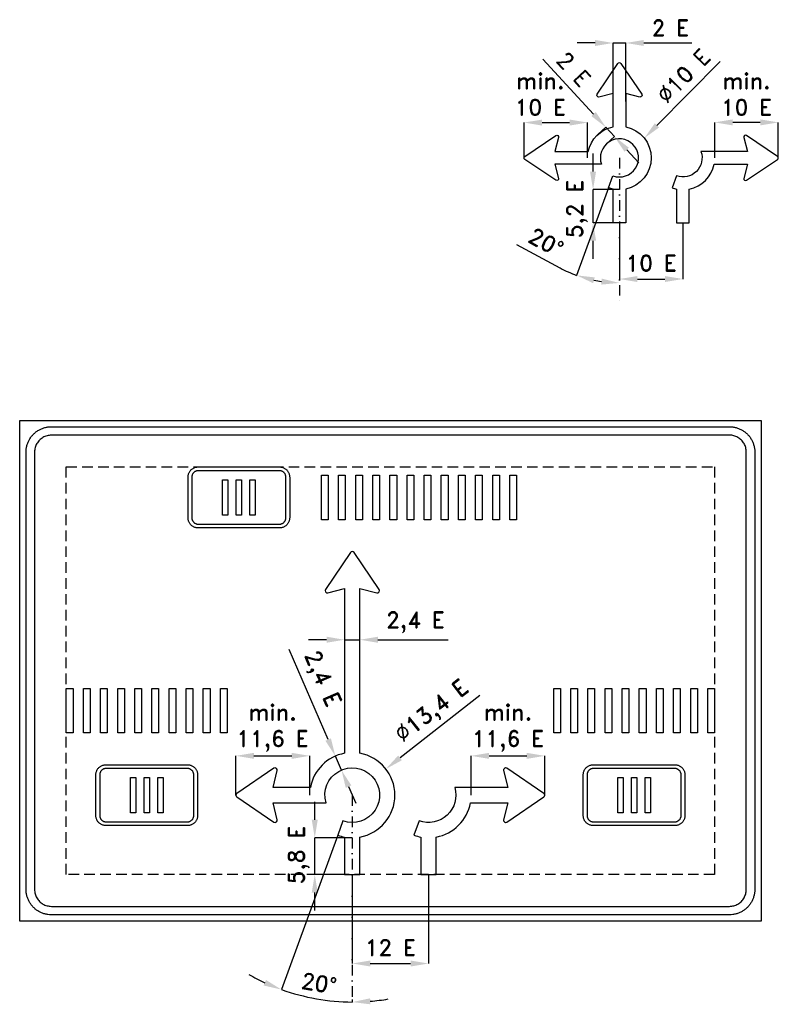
# Model space of a CAD drawing. Header units: millimetres. Extents: x 826 to 4407, y 76 to 4726.
import ezdxf

# ---------------------------------------------------------------- set-up
doc = ezdxf.new("R2010")
doc.units = ezdxf.units.MM
doc.header["$LTSCALE"] = 5
doc.linetypes.add('ČERCHOVANÁX2', pattern=[2, 1, -0.5, 0, -0.5])
doc.linetypes.add('ČÁRKOVANÁX2', pattern=[1.5, 1, -0.5])
doc.layers.add('Kóty', color=2, linetype='Continuous')
doc.layers.add('Značka', color=7, linetype='Continuous')
doc.styles.get("Standard").update_dxf_attribs({"font": 'romand.shx', "height": 75})
doc.dimstyles.get("Standard").update_dxf_attribs({"dimtxt": 75, "dimasz": 85, "dimexe": 0.18, "dimexo": 0.0625, "dimgap": 37.5, "dimtad": 1, "dimdec": 0, "dimzin": 0, "dimdsep": 46, "dimtxsty": 'Standard', "dimcen": 0.09, "dimadec": 0, "dimazin": 0, "dimtfac": 1, "dimtdec": 0, "dimtofl": 0, "dimtmove": 0, "dimatfit": 3, "dimfxl": 1, "dimtolj": 1, "dimtzin": 0, "dimarcsym": 0})

# ---------------------------------------------------------------- blocks, each defined once
blk = doc.blocks.new('*D11')
at = {"layer": 'Defpoints', "color": 0, "transparency": 16777216}
for p in [(3657.1, 4073.4), (3626.3, 3988.7), (3605.8, 3932.3), (3588.5, 3486.9), (3657.1, 3382.2)]:
    blk.add_point(p, dxfattribs=at)
at = {"layer": 'Kóty', "color": 0, "lineweight": -2, "transparency": 16777216}
for p, q in [((3605.8, 3932.3), (3455.1, 3518.4)), ((3377.6, 3553.3), (3173.1, 3663.2))]:
    blk.add_line(p, q, dxfattribs=at)
for start, end in [(241.7428, 250), (258.2572, 261.7428)]:
    blk.add_arc((3657.1, 4073.3), 590.3, start, end, dxfattribs=at)
at = {"layer": 'Kóty', "color": 0, "transparency": 16777216}
for points in [[(3533.1, 3481.7), (3540.8, 3508.9), (3455.2, 3518.6)], [(3573.3, 3503.2), (3571.3, 3474.9), (3657.1, 3483)]]:
    blk.add_solid(points, dxfattribs=at)
at = {"layer": 'Kóty', "color": 0, "transparency": 16777216, "insert": (3310.9, 3674.3), "char_height": 75, "attachment_point": 5, "rotation": 331.7428}
blk.add_mtext('\\A1;20°', dxfattribs=at)
blk = doc.blocks.new('*D12')
at = {"layer": 'Defpoints', "color": 0, "transparency": 16777216}
for p in [(3592.8, 4218.2), (3555.1, 4183.3), (3595.9, 4139.3)]:
    blk.add_point(p, dxfattribs=at)
at = {"layer": 'Kóty', "color": 0, "lineweight": -2, "transparency": 16777216}
for p, q in [((3535, 4280.6), (3295.2, 4539.4)), ((3555.2, 4183.3), (3592.9, 4218.3)), ((3596, 4139.3), (3633.7, 4174.3)), ((3691.4, 4111.9), (3749.1, 4049.5))]:
    blk.add_line(p, q, dxfattribs=at)
at = {"layer": 'Kóty', "color": 0, "transparency": 16777216}
for points in [[(3545.4, 4290.2), (3524.7, 4270.9), (3592.8, 4218.2)], [(3701.8, 4121.5), (3681, 4102.2), (3633.6, 4174.2)]]:
    blk.add_solid(points, dxfattribs=at)
at = {"layer": 'Kóty', "color": 0, "transparency": 16777216, "insert": (3441.3, 4492.1), "char_height": 75, "attachment_point": 5, "rotation": 312.8172}
blk.add_mtext('\\A1;2 E', dxfattribs=at)
blk = doc.blocks.new('*D13')
at = {"layer": 'Defpoints', "color": 0, "transparency": 16777216}
for p in [(2396, 1062.7), (2351.9, 942.5), (2327.3, 874.9), (2170.7, 112.8), (2396, 98)]:
    blk.add_point(p, dxfattribs=at)
at = {"layer": 'Kóty', "color": 0, "lineweight": -2, "transparency": 16777216}
for p, q in [((2327.3, 874.8), (2061.7, 145.3)), ((2396, 98), (2396, 86.3))]:
    blk.add_line(p, q, dxfattribs=at)
for start, end in [(240.0298, 245.0149), (274.9851, 279.9702)]:
    blk.add_arc((2396, 1063.7), 977.2, start, end, dxfattribs=at)
at = {"layer": 'Kóty', "color": 0, "transparency": 16777216}
for points in [[(1988.7, 191), (1977.8, 164.9), (2061.8, 145.4)], [(2481.6, 76), (2480.3, 104.3), (2396, 86.5)]]:
    blk.add_solid(points, dxfattribs=at)
at = {"layer": 'Kóty', "color": 0, "transparency": 16777216, "insert": (2239.3, 175.2), "char_height": 75, "attachment_point": 5, "rotation": 350}
blk.add_mtext('\\A1;20°', dxfattribs=at)
blk = doc.blocks.new('*D14')
at = {"layer": 'Defpoints', "color": 0, "transparency": 16777216}
for p in [(2316.1, 1248.2), (2316.1, 1248.2), (2344.7, 1182.1)]:
    blk.add_point(p, dxfattribs=at)
at = {"layer": 'Kóty', "color": 0, "lineweight": -2, "transparency": 16777216}
for p, q in [((2282.2, 1326.1), (2097.8, 1751.4)), ((2316.1, 1248.2), (2316.2, 1248.2)), ((2344.8, 1182.1), (2344.9, 1182.2)), ((2378.5, 1104.1), (2412.3, 1026.1))]:
    blk.add_line(p, q, dxfattribs=at)
at = {"layer": 'Kóty', "color": 0, "transparency": 16777216}
for points in [[(2295.2, 1331.8), (2269.2, 1320.5), (2316.1, 1248.2)], [(2391.5, 1109.7), (2365.5, 1098.5), (2344.7, 1182.1)]]:
    blk.add_solid(points, dxfattribs=at)
at = {"layer": 'Kóty', "color": 0, "transparency": 16777216, "insert": (2248.5, 1610.5), "char_height": 75, "attachment_point": 5, "rotation": 293.4436}
blk.add_mtext('\\A1;2,4 E', dxfattribs=at)

msp = doc.modelspace()

# ---------------------------------------------------------------- linework, layer by layer
at = {"layer": 'Kóty'}
for p, q in [((3542.1, 4616), (3457.1, 4616)), ((3627.1, 4340), (3627.1, 4616.2)), ((3687.1, 4340), (3687.1, 4616.2)), ((3772.1, 4616), (3998.6, 4616)), ((4132.2, 4529.1), (3834.3, 4227)), ((3207.1, 4073.3), (3207.1, 4240.4)), ((3292.1, 4240.2), (3422.1, 4240.2)), ((3507.1, 4073.3), (3507.1, 4240.4)), ((4107.3, 4073.3), (4107.3, 4241.2)), ((4322.1, 4241), (4192.3, 4241)), ((4407.1, 4073.3), (4407.1, 4241.2)), ((3532.6, 4008.3), (3532.6, 4093.3)), ((3657, 4073.3), (3657.2, 4073.3)), ((3657.1, 4073.2), (3657.1, 4073.4)), ((3657, 3923.3), (3532.4, 3923.3)), ((3627, 3767.3), (3532.4, 3767.3)), ((3657.1, 3767.2), (3657.1, 3501.1)), ((3957.1, 3767.2), (3957.1, 3501.1)), ((3532.6, 3597.3), (3532.6, 3682.3)), ((3742.1, 3501.3), (3872.1, 3501.3)), ((2275, 1797.7), (2190, 1797.7)), ((2360, 1797.5), (2360, 1797.9)), ((2432, 1797.5), (2432, 1797.9)), ((2517, 1797.7), (2848, 1797.7)), ((2998.5, 1534.3), (2621.5, 1239.7)), ((1847, 1063.8), (1847, 1249.6)), ((1932, 1249.4), (2110, 1249.4)), ((2195, 1063.8), (2195, 1249.6)), ((2957, 1063.8), (2957, 1249.6)), ((3042, 1249.4), (3220, 1249.4)), ((3305, 1063.8), (3305, 1249.6)), ((2218.8, 947.7), (2218.8, 1032.7)), ((2395.9, 1063.7), (2396.1, 1063.7)), ((2396, 1063.7), (2396, 1063.8)), ((2396, 862.7), (2218.6, 862.7)), ((2360, 688.7), (2218.6, 688.7)), ((2396, 688.7), (2396, 268.6)), ((2756, 688.7), (2756, 268.6)), ((2218.8, 518.7), (2218.8, 603.7)), ((2481, 268.7), (2671, 268.7))]:
    msp.add_line(p, q, dxfattribs=at)
for points in [[(3627.1, 4616), (3687.1, 4616)], [(3592.8, 4218.2), (3633.6, 4174.2)], [(3532.6, 3767.3), (3532.6, 3923.3)], [(2360, 1797.7), (2432, 1797.7)], [(2344.7, 1182.1), (2316.1, 1248.2)], [(2218.8, 688.7), (2218.8, 862.7)]]:
    msp.add_lwpolyline(points, dxfattribs=at)
msp.add_arc((2408.2, 1133), 1046.6, 250.6685, 269.3315, dxfattribs=at)
for points in [[(3542.1, 4630.2), (3542.1, 4601.8), (3627.1, 4616)], [(3772.1, 4630.2), (3772.1, 4601.8), (3687.1, 4616)], [(3292.1, 4254.3), (3292.1, 4226), (3207.1, 4240.2)], [(3422.1, 4254.3), (3422.1, 4226), (3507.1, 4240.2)], [(3824.2, 4237), (3844.4, 4217.1), (3774.6, 4166.5)], [(4192.3, 4255.2), (4192.3, 4226.8), (4107.3, 4241)], [(4322.1, 4255.2), (4322.1, 4226.8), (4407.1, 4241)], [(3518.5, 4008.3), (3546.8, 4008.3), (3532.6, 3923.3)], [(3518.5, 3682.3), (3546.8, 3682.3), (3532.6, 3767.3)], [(3742.1, 3515.4), (3742.1, 3487.1), (3657.1, 3501.3)], [(3872.1, 3515.4), (3872.1, 3487.1), (3957.1, 3501.3)], [(2275, 1811.9), (2275, 1783.6), (2360, 1797.7)], [(2517, 1811.9), (2517, 1783.6), (2432, 1797.7)], [(1932, 1263.6), (1932, 1235.2), (1847, 1249.4)], [(2110, 1263.6), (2110, 1235.2), (2195, 1249.4)], [(3042, 1263.6), (3042, 1235.2), (2957, 1249.4)], [(3220, 1263.6), (3220, 1235.2), (3305, 1249.4)], [(2612.7, 1250.9), (2630.2, 1228.6), (2554.5, 1187.4)], [(2204.6, 947.7), (2233, 947.7), (2218.8, 862.7)], [(2204.6, 603.7), (2233, 603.7), (2218.8, 688.7)], [(2481, 282.9), (2481, 254.6), (2396, 268.7)], [(2671, 282.9), (2671, 254.6), (2756, 268.7)]]:
    msp.add_solid(points, dxfattribs=at)
at = {"layer": 'Značka', "color": 5}
for points in [[(3572.2, 4043.3), (3510.1, 4043.3), (3352.8, 4043.3), (3369.7, 3976.8, -0.689385), (3356.6, 3967.6), (3210.8, 4066.2, -0.530846), (3210.8, 4080.4), (3356.6, 4178.9, -0.689385), (3369.7, 4169.7), (3352.8, 4103.3), (3510.1, 4103.3, -0.300614), (3627.1, 4220.2), (3627.1, 4377.6), (3560.6, 4360.7, -0.689385), (3551.4, 4373.8), (3650, 4519.5, -0.530846), (3664.2, 4519.5), (3762.7, 4373.8, -0.689385), (3753.5, 4360.7), (3687.1, 4377.6), (3687.1, 4220.2, -0.816497), (3687.1, 3926.3), (3687.1, 3767.3), (3627.1, 3767.3), (3627.1, 3926.3, -0.036944), (3605.8, 3932.3), (3626.3, 3988.7, 4.461964), (3572.2, 4043.3)], [(976, 498.7), (975.5, 498.7), (975.1, 498.7, -0.03218), (959.6, 499.8, -0.035443), (944.4, 503, -0.036267), (929.6, 508, -0.034421), (915.7, 515, -0.033721), (902.8, 523.6, -0.034085), (891.2, 533.9, -0.034209), (880.9, 545.5, -0.034229), (872.3, 558.5, -0.034044), (865.3, 572.4, -0.033412), (860.3, 587.1, -0.034127), (857.1, 602.3, -0.036745), (856, 617.8), (856, 618.3), (856, 618.7), (856, 2683.7), (856, 2684.2), (856, 2684.7, -0.03218), (857.1, 2700.2, -0.035443), (860.3, 2715.4, -0.036267), (865.3, 2730.1, -0.034421), (872.3, 2744, -0.033721), (880.9, 2756.9, -0.034085), (891.2, 2768.6, -0.034209), (902.8, 2778.9, -0.034229), (915.7, 2787.5, -0.034044), (929.6, 2794.5, -0.033412), (944.4, 2799.5, -0.034127), (959.6, 2802.7, -0.036745), (975.1, 2803.7), (975.5, 2803.7), (976, 2803.7), (4176, 2803.7), (4176.5, 2803.7), (4177, 2803.7, -0.03218), (4192.5, 2802.7, -0.035443), (4207.7, 2799.5, -0.036267), (4222.4, 2794.5, -0.034421), (4236.3, 2787.5, -0.033721), (4249.2, 2778.9, -0.034085), (4260.9, 2768.6, -0.034209), (4271.2, 2756.9, -0.034229), (4279.8, 2744, -0.034044), (4286.7, 2730.1, -0.033412), (4291.8, 2715.4, -0.034127), (4295, 2700.2, -0.036745), (4296, 2684.7), (4296, 2684.2), (4296, 2683.7), (4296, 618.7), (4296, 618.3), (4296, 617.8, -0.03218), (4294.9, 602.3, -0.035443), (4291.8, 587.1, -0.036267), (4286.8, 572.4, -0.034421), (4279.8, 558.5, -0.033721), (4271.2, 545.5, -0.034085), (4260.9, 533.9, -0.034209), (4249.2, 523.6, -0.034229), (4236.3, 515, -0.034044), (4222.4, 508, -0.033412), (4207.7, 503, -0.034127), (4192.4, 499.8, -0.036745), (4177, 498.7), (4176.5, 498.7), (4176, 498.7), (976, 498.7)], [(976, 538.7), (4176, 538.7), (4176.3, 538.7), (4176.6, 538.7, 0.03218), (4187, 539.5, 0.035443), (4197.1, 541.6, 0.036267), (4206.9, 544.9, 0.034421), (4216.2, 549.6, 0.033721), (4224.8, 555.3, 0.034085), (4232.6, 562.2, 0.034209), (4239.5, 569.9, 0.034229), (4245.2, 578.6, 0.034044), (4249.8, 587.8, 0.033412), (4253.2, 597.6, 0.034127), (4255.3, 607.8, 0.036745), (4256, 618.1), (4256, 618.4), (4256, 618.7), (4256, 2683.7), (4256, 2684.1), (4256, 2684.4, 0.03218), (4255.3, 2694.7, 0.035443), (4253.2, 2704.9, 0.036267), (4249.9, 2714.7, 0.034421), (4245.2, 2723.9, 0.033721), (4239.4, 2732.5, 0.034085), (4232.6, 2740.3, 0.034209), (4224.8, 2747.2, 0.034229), (4216.2, 2752.9, 0.034044), (4206.9, 2757.6, 0.033412), (4197.1, 2760.9, 0.034127), (4187, 2763.1, 0.036745), (4176.6, 2763.7), (4176.3, 2763.7), (4176, 2763.7), (976, 2763.7), (975.7, 2763.7), (975.4, 2763.7, 0.03218), (965.1, 2763, 0.035443), (954.9, 2760.9, 0.036267), (945.1, 2757.6, 0.034421), (935.8, 2752.9, 0.033721), (927.2, 2747.2, 0.034085), (919.5, 2740.3, 0.034209), (912.6, 2732.5, 0.034229), (906.8, 2723.9, 0.034044), (902.2, 2714.7, 0.033412), (898.9, 2704.9, 0.034127), (896.7, 2694.7, 0.036745), (896, 2684.4), (896, 2684.1), (896, 2683.7), (896, 618.7), (896, 618.4), (896, 618.1, 0.03218), (896.7, 607.8, 0.035443), (898.9, 597.6, 0.036267), (902.2, 587.8, 0.034421), (906.8, 578.6, 0.033721), (912.6, 569.9, 0.034085), (919.5, 562.2, 0.034209), (927.2, 555.3, 0.034229), (935.8, 549.6, 0.034044), (945.1, 544.9, 0.033412), (954.9, 541.6, 0.034127), (965.1, 539.4, 0.036745), (975.4, 538.7), (975.7, 538.7), (976, 538.7)], [(1668.6, 2325.7), (1668.4, 2325.7), (1668.2, 2325.7, -0.03218), (1662, 2326.2, -0.035443), (1655.9, 2327.4, -0.036267), (1650, 2329.4, -0.034421), (1644.4, 2332.2, -0.033721), (1639.3, 2335.7, -0.034085), (1634.6, 2339.8, -0.034209), (1630.5, 2344.5, -0.034229), (1627, 2349.6, -0.034044), (1624.3, 2355.2, -0.033412), (1622.3, 2361.1, -0.034127), (1621, 2367.2, -0.036745), (1620.6, 2373.4), (1620.6, 2373.6), (1620.6, 2373.7), (1620.6, 2565.7), (1620.6, 2565.9), (1620.6, 2566.1, -0.03218), (1621, 2572.3, -0.035443), (1622.3, 2578.4, -0.036267), (1624.2, 2584.3, -0.034421), (1627, 2589.9, -0.033721), (1630.5, 2595, -0.034085), (1634.6, 2599.7, -0.034209), (1639.3, 2603.8, -0.034229), (1644.4, 2607.2, -0.034044), (1650, 2610, -0.033412), (1655.9, 2612, -0.034127), (1662, 2613.3, -0.036745), (1668.2, 2613.7), (1668.4, 2613.7), (1668.6, 2613.7), (2052.6, 2613.7), (2052.7, 2613.7), (2052.9, 2613.7, -0.03218), (2059.1, 2613.3, -0.035443), (2065.2, 2612, -0.036267), (2071.1, 2610, -0.034421), (2076.7, 2607.2, -0.033721), (2081.8, 2603.8, -0.034085), (2086.5, 2599.7, -0.034209), (2090.6, 2595, -0.034229), (2094.1, 2589.9, -0.034044), (2096.8, 2584.3, -0.033412), (2098.8, 2578.4, -0.034127), (2100.1, 2572.3, -0.036745), (2100.5, 2566.1), (2100.5, 2565.9), (2100.5, 2565.7), (2100.5, 2373.7), (2100.5, 2373.6), (2100.5, 2373.4, -0.03218), (2100.1, 2367.2, -0.035443), (2098.8, 2361.1, -0.036267), (2096.9, 2355.2, -0.034421), (2094.1, 2349.6, -0.033721), (2090.6, 2344.5, -0.034085), (2086.5, 2339.8, -0.034209), (2081.8, 2335.7, -0.034229), (2076.7, 2332.2, -0.034044), (2071.1, 2329.5, -0.033412), (2065.2, 2327.4, -0.034127), (2059.1, 2326.2, -0.036745), (2052.9, 2325.7), (2052.7, 2325.7), (2052.6, 2325.7), (1668.6, 2325.7)], [(1668.6, 2343.7), (2052.6, 2343.7), (2052.7, 2343.7), (2052.8, 2343.7, 0.03218), (2056.7, 2344, 0.035443), (2060.5, 2344.8, 0.036267), (2064.1, 2346.1, 0.034421), (2067.6, 2347.8, 0.033721), (2070.9, 2350, 0.034085), (2073.8, 2352.5, 0.034209), (2076.3, 2355.4, 0.034229), (2078.5, 2358.7, 0.034044), (2080.2, 2362.1, 0.033412), (2081.5, 2365.8, 0.034127), (2082.3, 2369.6, 0.036745), (2082.5, 2373.5), (2082.5, 2373.6), (2082.5, 2373.7), (2082.5, 2565.7), (2082.5, 2565.9), (2082.5, 2566, 0.03218), (2082.3, 2569.9, 0.035443), (2081.5, 2573.7, 0.036267), (2080.2, 2577.3, 0.034421), (2078.5, 2580.8, 0.033721), (2076.3, 2584, 0.034085), (2073.8, 2587, 0.034209), (2070.9, 2589.5, 0.034229), (2067.6, 2591.7, 0.034044), (2064.1, 2593.4, 0.033412), (2060.5, 2594.7, 0.034127), (2056.7, 2595.5, 0.036745), (2052.8, 2595.7), (2052.7, 2595.7), (2052.6, 2595.7), (1668.6, 2595.7), (1668.4, 2595.7), (1668.3, 2595.7, 0.03218), (1664.4, 2595.5, 0.035443), (1660.6, 2594.7, 0.036267), (1657, 2593.4, 0.034421), (1653.5, 2591.7, 0.033721), (1650.2, 2589.5, 0.034085), (1647.3, 2587, 0.034209), (1644.8, 2584, 0.034229), (1642.6, 2580.8, 0.034044), (1640.9, 2577.3, 0.033412), (1639.6, 2573.7, 0.034127), (1638.8, 2569.8, 0.036745), (1638.6, 2566), (1638.6, 2565.9), (1638.6, 2565.7), (1638.6, 2373.7), (1638.6, 2373.6), (1638.6, 2373.5, 0.03218), (1638.8, 2369.6, 0.035443), (1639.6, 2365.8, 0.036267), (1640.9, 2362.1, 0.034421), (1642.6, 2358.7, 0.033721), (1644.8, 2355.4, 0.034085), (1647.3, 2352.5, 0.034209), (1650.2, 2350, 0.034229), (1653.5, 2347.8, 0.034044), (1657, 2346.1, 0.033412), (1660.6, 2344.8, 0.034127), (1664.4, 2344, 0.036745), (1668.3, 2343.7), (1668.4, 2343.7), (1668.6, 2343.7)], [(1233.7, 919.7), (1233.5, 919.7), (1233.3, 919.7, -0.03218), (1227.1, 920.2, -0.035443), (1221, 921.4, -0.036267), (1215.1, 923.4, -0.034421), (1209.6, 926.2, -0.033721), (1204.4, 929.7, -0.034085), (1199.7, 933.8, -0.034209), (1195.6, 938.5, -0.034229), (1192.2, 943.6, -0.034044), (1189.4, 949.2, -0.033412), (1187.4, 955.1, -0.034127), (1186.1, 961.2, -0.036745), (1185.7, 967.4), (1185.7, 967.6), (1185.7, 967.7), (1185.7, 1159.7), (1185.7, 1159.9), (1185.7, 1160.1, -0.03218), (1186.1, 1166.3, -0.035443), (1187.4, 1172.4, -0.036267), (1189.4, 1178.3, -0.034421), (1192.2, 1183.9, -0.033721), (1195.6, 1189, -0.034085), (1199.7, 1193.7, -0.034209), (1204.4, 1197.8, -0.034229), (1209.6, 1201.2, -0.034044), (1215.1, 1204, -0.033412), (1221, 1206, -0.034127), (1227.1, 1207.3, -0.036745), (1233.3, 1207.7), (1233.5, 1207.7), (1233.7, 1207.7), (1617.7, 1207.7), (1617.8, 1207.7), (1618, 1207.7, -0.03218), (1624.2, 1207.3, -0.035443), (1630.3, 1206, -0.036267), (1636.2, 1204, -0.034421), (1641.8, 1201.2, -0.033721), (1646.9, 1197.8, -0.034085), (1651.6, 1193.7, -0.034209), (1655.7, 1189, -0.034229), (1659.2, 1183.9, -0.034044), (1661.9, 1178.3, -0.033412), (1664, 1172.4, -0.034127), (1665.2, 1166.3, -0.036745), (1665.7, 1160.1), (1665.7, 1159.9), (1665.7, 1159.7), (1665.7, 967.7), (1665.7, 967.6), (1665.7, 967.4, -0.03218), (1665.2, 961.2, -0.035443), (1664, 955.1, -0.036267), (1662, 949.2, -0.034421), (1659.2, 943.6, -0.033721), (1655.7, 938.5, -0.034085), (1651.6, 933.8, -0.034209), (1646.9, 929.7, -0.034229), (1641.8, 926.2, -0.034044), (1636.2, 923.5, -0.033412), (1630.3, 921.4, -0.034127), (1624.2, 920.2, -0.036745), (1618, 919.7), (1617.8, 919.7), (1617.7, 919.7), (1233.7, 919.7)], [(1233.7, 937.7), (1617.7, 937.7), (1617.8, 937.7), (1617.9, 937.7, 0.03218), (1621.8, 938, 0.035443), (1625.6, 938.8, 0.036267), (1629.3, 940.1, 0.034421), (1632.7, 941.8, 0.033721), (1636, 944, 0.034085), (1638.9, 946.5, 0.034209), (1641.4, 949.4, 0.034229), (1643.6, 952.7, 0.034044), (1645.3, 956.1, 0.033412), (1646.6, 959.8, 0.034127), (1647.4, 963.6, 0.036745), (1647.7, 967.5), (1647.7, 967.6), (1647.7, 967.7), (1647.7, 1159.7), (1647.7, 1159.9), (1647.7, 1160, 0.03218), (1647.4, 1163.9, 0.035443), (1646.6, 1167.7, 0.036267), (1645.4, 1171.3, 0.034421), (1643.6, 1174.8, 0.033721), (1641.4, 1178, 0.034085), (1638.9, 1181, 0.034209), (1636, 1183.5, 0.034229), (1632.7, 1185.7, 0.034044), (1629.3, 1187.4, 0.033412), (1625.6, 1188.7, 0.034127), (1621.8, 1189.5, 0.036745), (1617.9, 1189.7), (1617.8, 1189.7), (1617.7, 1189.7), (1233.7, 1189.7), (1233.5, 1189.7), (1233.4, 1189.7, 0.03218), (1229.6, 1189.5, 0.035443), (1225.7, 1188.7, 0.036267), (1222.1, 1187.4, 0.034421), (1218.6, 1185.7, 0.033721), (1215.4, 1183.5, 0.034085), (1212.4, 1181, 0.034209), (1209.9, 1178, 0.034229), (1207.7, 1174.8, 0.034044), (1206, 1171.3, 0.033412), (1204.7, 1167.7, 0.034127), (1203.9, 1163.8, 0.036745), (1203.7, 1160), (1203.7, 1159.9), (1203.7, 1159.7), (1203.7, 967.7), (1203.7, 967.6), (1203.7, 967.5, 0.03218), (1203.9, 963.6, 0.035443), (1204.7, 959.8, 0.036267), (1206, 956.1, 0.034421), (1207.7, 952.7, 0.033721), (1209.9, 949.4, 0.034085), (1212.4, 946.5, 0.034209), (1215.4, 944, 0.034229), (1218.6, 941.8, 0.034044), (1222.1, 940.1, 0.033412), (1225.7, 938.8, 0.034127), (1229.6, 938, 0.036745), (1233.4, 937.7), (1233.5, 937.7), (1233.7, 937.7)], [(3534.4, 919.7), (3534.2, 919.7), (3534, 919.7, -0.03218), (3527.8, 920.2, -0.035443), (3521.7, 921.4, -0.036267), (3515.8, 923.4, -0.034421), (3510.3, 926.2, -0.033721), (3505.1, 929.7, -0.034085), (3500.4, 933.8, -0.034209), (3496.3, 938.5, -0.034229), (3492.9, 943.6, -0.034044), (3490.1, 949.2, -0.033412), (3488.1, 955.1, -0.034127), (3486.8, 961.2, -0.036745), (3486.4, 967.4), (3486.4, 967.6), (3486.4, 967.7), (3486.4, 1159.7), (3486.4, 1159.9), (3486.4, 1160.1, -0.03218), (3486.8, 1166.3, -0.035443), (3488.1, 1172.4, -0.036267), (3490.1, 1178.3, -0.034421), (3492.9, 1183.9, -0.033721), (3496.3, 1189, -0.034085), (3500.4, 1193.7, -0.034209), (3505.1, 1197.8, -0.034229), (3510.3, 1201.2, -0.034044), (3515.8, 1204, -0.033412), (3521.7, 1206, -0.034127), (3527.8, 1207.3, -0.036745), (3534, 1207.7), (3534.2, 1207.7), (3534.4, 1207.7), (3918.4, 1207.7), (3918.6, 1207.7), (3918.8, 1207.7, -0.03218), (3925, 1207.3, -0.035443), (3931, 1206, -0.036267), (3936.9, 1204, -0.034421), (3942.5, 1201.2, -0.033721), (3947.7, 1197.8, -0.034085), (3952.3, 1193.7, -0.034209), (3956.4, 1189, -0.034229), (3959.9, 1183.9, -0.034044), (3962.7, 1178.3, -0.033412), (3964.7, 1172.4, -0.034127), (3966, 1166.3, -0.036745), (3966.4, 1160.1), (3966.4, 1159.9), (3966.4, 1159.7), (3966.4, 967.7), (3966.4, 967.6), (3966.4, 967.4, -0.03218), (3965.9, 961.2, -0.035443), (3964.7, 955.1, -0.036267), (3962.7, 949.2, -0.034421), (3959.9, 943.6, -0.033721), (3956.4, 938.5, -0.034085), (3952.3, 933.8, -0.034209), (3947.7, 929.7, -0.034229), (3942.5, 926.2, -0.034044), (3936.9, 923.5, -0.033412), (3931, 921.4, -0.034127), (3925, 920.2, -0.036745), (3918.8, 919.7), (3918.6, 919.7), (3918.4, 919.7), (3534.4, 919.7)], [(3534.4, 937.7), (3918.4, 937.7), (3918.5, 937.7), (3918.6, 937.7, 0.03218), (3922.5, 938, 0.035443), (3926.3, 938.8, 0.036267), (3930, 940.1, 0.034421), (3933.4, 941.8, 0.033721), (3936.7, 944, 0.034085), (3939.6, 946.5, 0.034209), (3942.2, 949.4, 0.034229), (3944.3, 952.7, 0.034044), (3946.1, 956.1, 0.033412), (3947.3, 959.8, 0.034127), (3948.1, 963.6, 0.036745), (3948.4, 967.5), (3948.4, 967.6), (3948.4, 967.7), (3948.4, 1159.7), (3948.4, 1159.9), (3948.4, 1160, 0.03218), (3948.1, 1163.9, 0.035443), (3947.3, 1167.7, 0.036267), (3946.1, 1171.3, 0.034421), (3944.3, 1174.8, 0.033721), (3942.2, 1178, 0.034085), (3939.6, 1181, 0.034209), (3936.7, 1183.5, 0.034229), (3933.4, 1185.7, 0.034044), (3930, 1187.4, 0.033412), (3926.3, 1188.7, 0.034127), (3922.5, 1189.5, 0.036745), (3918.6, 1189.7), (3918.5, 1189.7), (3918.4, 1189.7), (3534.4, 1189.7), (3534.3, 1189.7), (3534.1, 1189.7, 0.03218), (3530.3, 1189.5, 0.035443), (3526.5, 1188.7, 0.036267), (3522.8, 1187.4, 0.034421), (3519.3, 1185.7, 0.033721), (3516.1, 1183.5, 0.034085), (3513.2, 1181, 0.034209), (3510.6, 1178, 0.034229), (3508.4, 1174.8, 0.034044), (3506.7, 1171.3, 0.033412), (3505.4, 1167.7, 0.034127), (3504.6, 1163.8, 0.036745), (3504.4, 1160), (3504.4, 1159.9), (3504.4, 1159.7), (3504.4, 967.7), (3504.4, 967.6), (3504.4, 967.5, 0.03218), (3504.7, 963.6, 0.035443), (3505.4, 959.8, 0.036267), (3506.7, 956.1, 0.034421), (3508.4, 952.7, 0.033721), (3510.6, 949.4, 0.034085), (3513.2, 946.5, 0.034209), (3516.1, 944, 0.034229), (3519.3, 941.8, 0.034044), (3522.8, 940.1, 0.033412), (3526.5, 938.8, 0.034127), (3530.3, 938, 0.036745), (3534.1, 937.7), (3534.3, 937.7), (3534.4, 937.7)]]:
    msp.add_lwpolyline(points, format="xyb", dxfattribs=at)
for points in [[(3926.3, 3988.7), (3905.8, 3932.3, 0.036944), (3927.1, 3926.3), (3927.1, 3767.3), (3987.1, 3767.3), (3987.1, 3926.3, 0.300614), (4104, 4043.3), (4261.4, 4043.3), (4244.5, 3976.8, 0.689385), (4257.6, 3967.6), (4403.3, 4066.2, 0.530846), (4403.3, 4080.4), (4257.6, 4178.9, 0.689385), (4244.5, 4169.7), (4261.4, 4103.3), (4104, 4103.3), (4041.9, 4103.3, -0.633831)], [(2360, 2039.9), (2360, 1261.5, 0.312254), (2198.3, 1099.7), (2021.9, 1099.7), (2042.1, 1179.5, 0.689385), (2026.4, 1190.5), (1851.5, 1072.3, 0.530846), (1851.5, 1055.2), (2026.4, 936.9, 0.689385), (2042.1, 948), (2021.9, 1027.7), (2272.1, 1027.7, -4.18175), (2351.9, 942.5), (2327.3, 874.9, 0.042273), (2360, 866), (2360, 688.7), (2432, 688.7), (2432, 866, 0.834388), (2432, 1261.5), (2432, 2039.9), (2511.8, 2019.6, 0.689385), (2522.8, 2035.4), (2404.5, 2210.2, 0.530846), (2387.5, 2210.2), (2269.2, 2035.4, 0.689385), (2280.3, 2019.6)], [(3130.2, 1027.7), (3109.9, 948, 0.689385), (3125.6, 936.9), (3300.5, 1055.2, 0.530846), (3300.5, 1072.3), (3125.6, 1190.5, 0.689385), (3109.9, 1179.5), (3130.2, 1099.7), (2879.9, 1099.7, -0.61403), (2711.9, 942.5), (2687.3, 874.9, 0.042273), (2720, 866), (2720, 688.7), (2792, 688.7), (2792, 866, 0.312254), (2953.8, 1027.7)]]:
    msp.add_lwpolyline(points, format="xyb", close=True, dxfattribs=at)
at = {"layer": 'Značka', "color": 4, "linetype": 'ČERCHOVANÁX2', "ltscale": 10}
for points in [[(3657.1, 4073.4), (3657.1, 3382.2)], [(2396, 1062.7), (2396, 98)]]:
    msp.add_lwpolyline(points, dxfattribs=at)
at = {"layer": 'Značka', "color": 5}
for points in [[(826, 468.7), (826, 2833.7), (4326, 2833.7), (4326, 468.7), (826, 468.7)], [(2250.6, 2364.8), (2250.6, 2574.7), (2282.4, 2574.7), (2282.4, 2364.8), (2250.6, 2364.8)], [(2331.4, 2364.8), (2331.4, 2574.7), (2363.2, 2574.7), (2363.2, 2364.8), (2331.4, 2364.8)], [(2412.2, 2364.8), (2412.2, 2574.7), (2444, 2574.7), (2444, 2364.8), (2412.2, 2364.8)], [(2493, 2364.8), (2493, 2574.7), (2524.9, 2574.7), (2524.9, 2364.8), (2493, 2364.8)], [(2573.9, 2364.8), (2573.9, 2574.7), (2605.7, 2574.7), (2605.7, 2364.8), (2573.9, 2364.8)], [(2654.7, 2364.8), (2654.7, 2574.7), (2686.5, 2574.7), (2686.5, 2364.8), (2654.7, 2364.8)], [(2735.5, 2364.8), (2735.5, 2574.7), (2767.3, 2574.7), (2767.3, 2364.8), (2735.5, 2364.8)], [(2816.3, 2364.8), (2816.3, 2574.7), (2848.2, 2574.7), (2848.2, 2364.8), (2816.3, 2364.8)], [(2897.2, 2364.8), (2897.2, 2574.7), (2929, 2574.7), (2929, 2364.8), (2897.2, 2364.8)], [(2978, 2364.8), (2978, 2574.7), (3009.8, 2574.7), (3009.8, 2364.8), (2978, 2364.8)], [(3058.8, 2364.8), (3058.8, 2574.7), (3090.7, 2574.7), (3090.7, 2364.8), (3058.8, 2364.8)], [(3139.7, 2364.8), (3139.7, 2574.7), (3171.5, 2574.7), (3171.5, 2364.8), (3139.7, 2364.8)], [(1783.2, 2385.8), (1783.2, 2553.7), (1808.6, 2553.7), (1808.6, 2385.8), (1783.2, 2385.8)], [(1847.8, 2385.8), (1847.8, 2553.7), (1873.3, 2553.7), (1873.3, 2385.8), (1847.8, 2385.8)], [(1912.5, 2385.8), (1912.5, 2553.7), (1937.9, 2553.7), (1937.9, 2385.8), (1912.5, 2385.8)], [(1046, 1357.7), (1046, 1567.7), (1077.8, 1567.7), (1077.8, 1357.7), (1046, 1357.7)], [(1126.8, 1357.7), (1126.8, 1567.7), (1158.7, 1567.7), (1158.7, 1357.7), (1126.8, 1357.7)], [(1207.7, 1357.7), (1207.7, 1567.7), (1239.5, 1567.7), (1239.5, 1357.7), (1207.7, 1357.7)], [(1288.5, 1357.7), (1288.5, 1567.7), (1320.3, 1567.7), (1320.3, 1357.7), (1288.5, 1357.7)], [(1369.3, 1357.7), (1369.3, 1567.7), (1401.2, 1567.7), (1401.2, 1357.7), (1369.3, 1357.7)], [(1450.2, 1357.7), (1450.2, 1567.7), (1482, 1567.7), (1482, 1357.7), (1450.2, 1357.7)], [(1531, 1357.7), (1531, 1567.7), (1562.8, 1567.7), (1562.8, 1357.7), (1531, 1357.7)], [(1611.8, 1357.7), (1611.8, 1567.7), (1643.6, 1567.7), (1643.6, 1357.7), (1611.8, 1357.7)], [(1692.6, 1357.7), (1692.6, 1567.7), (1724.5, 1567.7), (1724.5, 1357.7), (1692.6, 1357.7)], [(1773.5, 1357.7), (1773.5, 1567.7), (1805.3, 1567.7), (1805.3, 1357.7), (1773.5, 1357.7)], [(3346.7, 1357.7), (3346.7, 1567.7), (3378.6, 1567.7), (3378.6, 1357.7), (3346.7, 1357.7)], [(3427.6, 1357.7), (3427.6, 1567.7), (3459.4, 1567.7), (3459.4, 1357.7), (3427.6, 1357.7)], [(3508.4, 1357.7), (3508.4, 1567.7), (3540.2, 1567.7), (3540.2, 1357.7), (3508.4, 1357.7)], [(3589.2, 1357.7), (3589.2, 1567.7), (3621.1, 1567.7), (3621.1, 1357.7), (3589.2, 1357.7)], [(3670.1, 1357.7), (3670.1, 1567.7), (3701.9, 1567.7), (3701.9, 1357.7), (3670.1, 1357.7)], [(3750.9, 1357.7), (3750.9, 1567.7), (3782.7, 1567.7), (3782.7, 1357.7), (3750.9, 1357.7)], [(3831.7, 1357.7), (3831.7, 1567.7), (3863.5, 1567.7), (3863.5, 1357.7), (3831.7, 1357.7)], [(3912.5, 1357.7), (3912.5, 1567.7), (3944.4, 1567.7), (3944.4, 1357.7), (3912.5, 1357.7)], [(3993.4, 1357.7), (3993.4, 1567.7), (4025.2, 1567.7), (4025.2, 1357.7), (3993.4, 1357.7)], [(4074.2, 1357.7), (4074.2, 1567.7), (4106, 1567.7), (4106, 1357.7), (4074.2, 1357.7)], [(1348.3, 979.8), (1348.3, 1147.7), (1373.7, 1147.7), (1373.7, 979.8), (1348.3, 979.8)], [(1412.9, 979.8), (1412.9, 1147.7), (1438.4, 1147.7), (1438.4, 979.8), (1412.9, 979.8)], [(1477.6, 979.8), (1477.6, 1147.7), (1503.1, 1147.7), (1503.1, 979.8), (1477.6, 979.8)], [(3649, 979.8), (3649, 1147.7), (3674.4, 1147.7), (3674.4, 979.8), (3649, 979.8)], [(3713.6, 979.8), (3713.6, 1147.7), (3739.1, 1147.7), (3739.1, 979.8), (3713.6, 979.8)], [(3778.3, 979.8), (3778.3, 1147.7), (3803.8, 1147.7), (3803.8, 979.8), (3778.3, 979.8)]]:
    msp.add_lwpolyline(points, dxfattribs=at)
at = {"layer": 'Značka', "color": 6, "linetype": 'ČÁRKOVANÁX2', "ltscale": 10}
msp.add_lwpolyline([(1046, 688.7), (1046, 2613.7), (4106, 2613.7), (4106, 688.7)], close=True, dxfattribs=at)

# ---------------------------------------------------------------- texts
at = {"layer": 'Kóty', "char_height": 75, "attachment_point": 5}
for s, insert in [('\\A1;2 E', (3897.7, 4687.2)), ('\\A1;min.\\P10 E', (3283.9, 4374.9)), ('\\A1;min.\\P10 E', (4257.2, 4374.9)), ('\\A1;10 E', (3807.1, 3576.3)), ('\\A1;2,4 E', (2694.6, 1879.9)), ('\\A1;min.\\P11,6 E', (2019.7, 1382)), ('\\A1;min.\\P11,6 E', (3131, 1382)), ('\\A1;12 E', (2576, 343.7))]:
    msp.add_mtext(s, dxfattribs=dict(at, insert=insert))
for s, insert, rotation in [('\\A1;∅10 E', (3959.7, 4461), 45.3974), ('\\A1;5,2 E', (3457.6, 3832.3), 90), ('\\A1;∅13,4 E', (2776, 1455.6), 37.9798), ('\\A1;5,8 E', (2143.8, 781.1), 90)]:
    msp.add_mtext(s, dxfattribs=dict(at, insert=insert, rotation=rotation))

# ---------------------------------------------------------------- dimensions: what is measured, and where the dimension line sits
at = {"layer": 'Kóty'}
for p1, p2, distance, text, picture, middle in [((3595.9, 4139.3), (3555.1, 4183.3), -51.4, '2 E', '*D12', (3441.3, 4492.1)), ((2344.7, 1182.1), (2316.1, 1248.2), 0, '2,4 E', '*D14', (2248.5, 1610.5))]:
    dim = msp.add_aligned_dim(p1=p1, p2=p2, distance=distance, text=text, dimstyle='Standard', dxfattribs=at)
    dim.commit()
    dim.dimension.update_dxf_attribs({"geometry": picture, "text_midpoint": middle})
for base, line1, line2, picture, middle in [((3588.5, 3486.9), ((3657.1, 4073.4), (3657.1, 3382.2)), ((3605.8, 3932.3), (3626.3, 3988.7)), '*D11', (3310.9, 3674.3)), ((2170.7, 112.8), ((2396, 1062.7), (2396, 98)), ((2351.9, 942.5), (2327.3, 874.9)), '*D13', (2239.3, 175.2))]:
    dim = msp.add_angular_dim_2l(base=base, line1=line1, line2=line2, dimstyle='Standard', dxfattribs=at)
    dim.commit()
    dim.dimension.update_dxf_attribs({"geometry": picture, "text_midpoint": middle})

doc.saveas('drawing.dxf')
